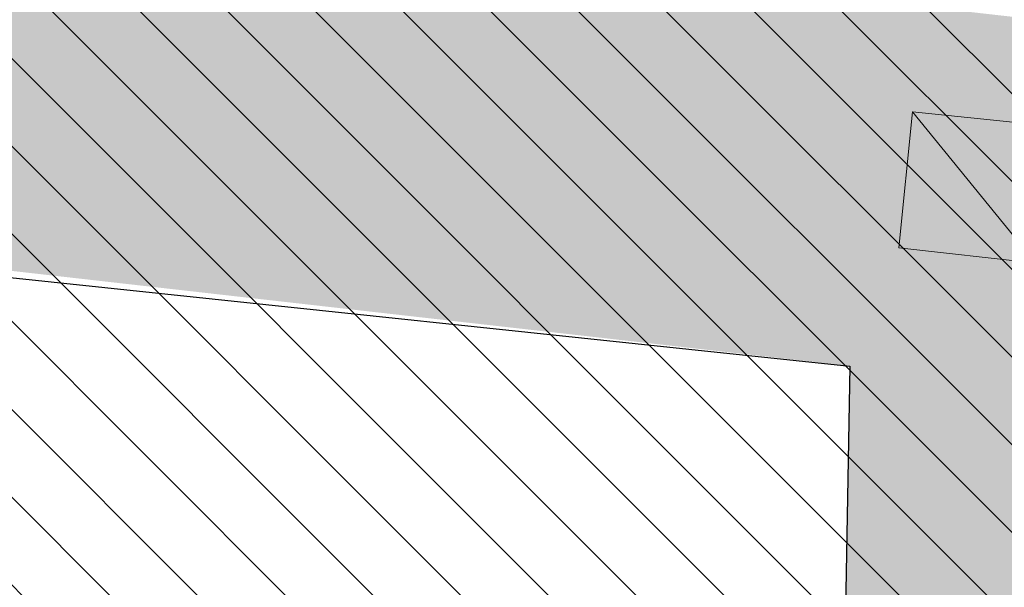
# Model space of a CAD drawing. Header units: millimetres. Extents: x -40276 to 214973, y -147941 to 35228.
# Tile 89 of 256: x -14319 to -12891, y 8409 to 9232. Entities that reach past the tile are written whole.
import ezdxf

# ---------------------------------------------------------------- set-up
doc = ezdxf.new("R2010")
doc.units = ezdxf.units.MM
doc.header["$MEASUREMENT"] = 0
for name, color, linetype in [('1._POHLED ZÁPADNÍ_2_0_plochy', 7, 'Continuous'), ('1._POHLED ZÁPADNÍ_2_Konstrukce - nosné', 7, 'Continuous'), ('1._POHLED ZÁPADNÍ_2_Situace - terén', 7, 'Continuous'), ('1._POHLED ZÁPADNÍ_2_Výplně – Řezové', 7, 'Continuous')]:
    doc.layers.add(name, color=color, linetype=linetype)

msp = doc.modelspace()

# ---------------------------------------------------------------- hatches: boundary and pattern name
at = {"layer": '1._POHLED ZÁPADNÍ_2_0_plochy', "linetype": 'Continuous', "lineweight": 20, "true_color": 0xffaaaa}
h = msp.add_hatch(dxfattribs=at)
h.set_pattern_fill('Izolační_tvárnice_0002', color=21, style=0, pattern_type=2)
h.set_pattern_definition([(315, (-10360.18, 9405.31), (63.6396, 63.6396), [])])
h.paths.add_polyline_path([(-10906.3, 18690.2), (-10970.7, 9084.1), (-20311.4, 10009.9), (-20479.4, 269.7), (-242.3, 419.8), (-238.4, 17796)])
at = {"layer": '1._POHLED ZÁPADNÍ_2_Výplně – Řezové', "linetype": 'Continuous', "lineweight": 13}
for points in [[(-14635.1, 8902.2), (-12775.5, 8691.2), (-12718.1, 9218.1), (-14575.3, 9428.8)], [(-12775.5, 8691.2), (-13114.8, 8729.7), (-13131.2, 7806.3), (-12791.2, 7806.4)]]:
    msp.add_hatch(color=254, dxfattribs=at).paths.add_polyline_path(points)

# ---------------------------------------------------------------- linework, layer by layer
at = {"layer": '1._POHLED ZÁPADNÍ_2_Konstrukce - nosné', "color": 7, "linetype": 'Continuous', "lineweight": 25}
for p, q in [((-15510.4, 8982.2), (-13114.8, 8729.7)), ((-13114.8, 8729.7), (-13131.2, 7806.3))]:
    msp.add_line(p, q, dxfattribs=at)
at = {"layer": '1._POHLED ZÁPADNÍ_2_Situace - terén', "color": 8, "linetype": 'Continuous', "lineweight": 13, "flags": 128}
for points in [[(-12844.8, 8878.9), (-13043.6, 8901.2), (-13023.8, 9098.6)], [(-12844.8, 8878.9), (-12826.4, 9078), (-13023.8, 9098.6)]]:
    msp.add_lwpolyline(points, close=True, dxfattribs=at)

doc.saveas('drawing.dxf')
